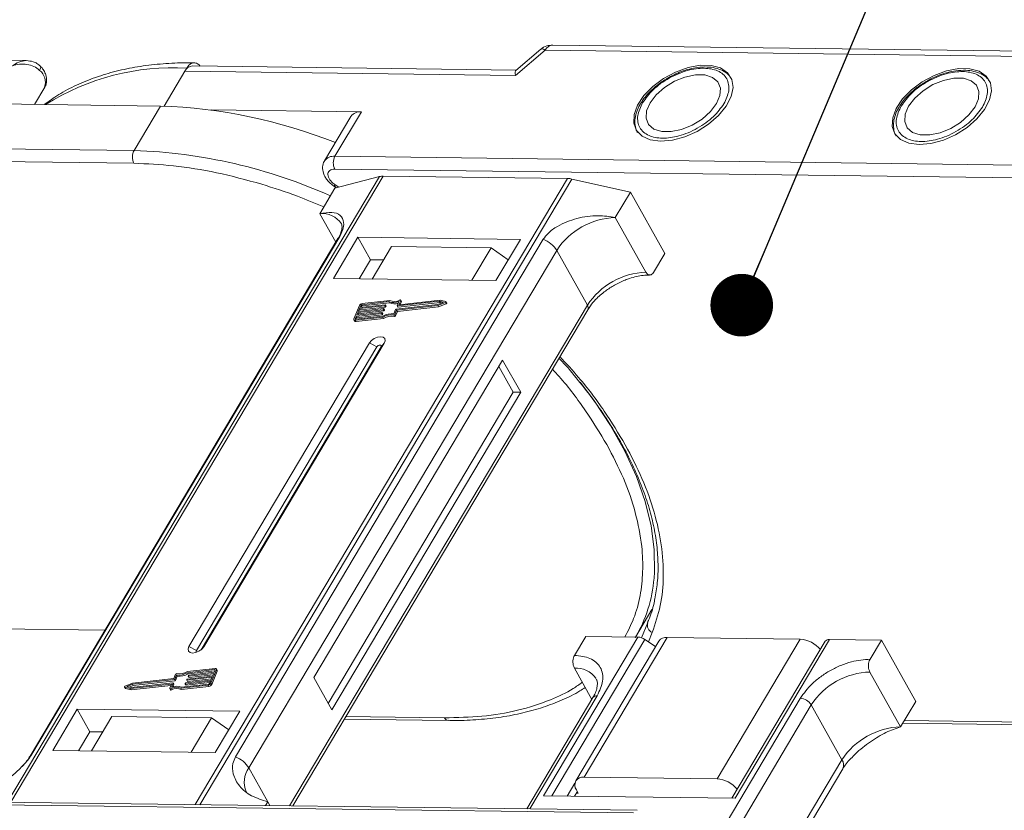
# Model space of a CAD drawing. Header units: millimetres. Extents: x -1595 to 486, y -108 to 1350.
# Tile 42 of 52: x -171 to -92, y 1202 to 1265. Entities that reach past the tile are written whole.
import ezdxf

# ---------------------------------------------------------------- set-up
doc = ezdxf.new("R2010")
doc.units = ezdxf.units.MM
doc.styles.get("Standard").update_dxf_attribs({"font": '仿宋_GB2312.ttf', "width": 0.8})
doc.dimstyles.new('ISO-25.1', dxfattribs={"dimtxt": 6, "dimasz": 5, "dimexe": 3.5, "dimexo": 0.625, "dimgap": 1.5, "dimtad": 1, "dimtoh": 1, "dimtxsty": 'Standard', "dimcen": 2.5, "dimadec": 0, "dimazin": 0, "dimtfac": 1, "dimtmove": 0, "dimatfit": 3, "dimfxl": 0, "dimarcsym": 0})

msp = doc.modelspace()

# ---------------------------------------------------------------- linework, layer by layer
at = {"color": 7, "linetype": 'Continuous', "lineweight": 15}
for p, q in [((-85.217, 1262.85), (-128.137, 1263.403)), ((-170.163, 1262.156), (-210.732, 1262.678)), ((-131.119, 1260.974), (-128.733, 1262.987)), ((-129.088, 1263.062), (-131.08, 1261.382)), ((-128.733, 1262.987), (-85.813, 1262.435)), ((-169.039, 1261.704), (-169.049, 1261.716)), ((-159.166, 1258.524), (-157.506, 1261.314)), ((-157.506, 1261.314), (-157.356, 1261.568)), ((-157.506, 1261.314), (-131.119, 1260.974)), ((-131.062, 1261.397), (-156.911, 1261.73)), ((-169.53, 1258.659), (-168.706, 1260.044)), ((-173.09, 1258.705), (-159.46, 1258.529)), ((-159.46, 1258.529), (-161.571, 1254.98)), ((-143.418, 1258.067), (-155.414, 1258.222)), ((-145.529, 1254.518), (-143.418, 1258.067)), ((-144.25, 1257.704), (-146.361, 1254.155)), ((-161.571, 1254.98), (-201.617, 1255.496)), ((-201.63, 1254.474), (-161.584, 1253.959)), ((-90.939, 1253.816), (-145.529, 1254.518)), ((-90.952, 1252.794), (-145.543, 1253.497)), ((-141.967, 1252.903), (-171.674, 1202.955)), ((-171.403, 1202.952), (-141.674, 1252.936)), ((-126.952, 1252.746), (-156.681, 1202.762)), ((-156.325, 1202.758), (-126.618, 1252.705)), ((-145.533, 1251.964), (-141.967, 1252.903)), ((-141.674, 1252.936), (-126.952, 1252.746)), ((-126.618, 1252.705), (-121.939, 1251.66)), ((-146.74, 1249.936), (-145.533, 1251.964)), ((-145.608, 1252.143), (-145.394, 1252)), ((-145.51, 1252.237), (-145.222, 1252.046)), ((-123.145, 1249.632), (-121.939, 1251.66)), ((-121.939, 1251.66), (-119.2, 1246.771)), ((-146.74, 1249.936), (-145.465, 1247.66)), ((-120.694, 1245.257), (-123.145, 1249.632)), ((-145.288, 1247.958), (-169.865, 1206.636)), ((-169.723, 1206.789), (-145.146, 1248.11)), ((-128.895, 1247.901), (-153.472, 1206.579)), ((-143.696, 1248.057), (-145.656, 1244.762)), ((-130.719, 1247.89), (-143.696, 1248.057)), ((-143.696, 1248.057), (-142.687, 1246.256)), ((-132.68, 1244.595), (-130.719, 1247.89)), ((-152.402, 1205.688), (-127.825, 1247.01)), ((-141.022, 1247.308), (-142.56, 1244.722)), ((-141.022, 1247.308), (-133.059, 1247.205)), ((-134.597, 1244.62), (-133.059, 1247.205)), ((-133.059, 1247.205), (-131.691, 1246.258)), ((-125.374, 1242.635), (-127.825, 1247.01)), ((-142.687, 1246.256), (-143.592, 1244.735)), ((-141.655, 1246.243), (-142.687, 1246.256)), ((-120.105, 1245.25), (-119.2, 1246.771)), ((-145.656, 1244.762), (-132.68, 1244.595)), ((-141.226, 1242.916), (-143.39, 1242.672)), ((-141.155, 1243.009), (-143.354, 1242.76)), ((-141.168, 1242.813), (-141.226, 1242.916)), ((-140.558, 1242.591), (-140.418, 1242.933)), ((-137.199, 1242.95), (-140.539, 1242.572)), ((-140.279, 1243.012), (-140.411, 1242.692)), ((-137.14, 1243.041), (-140.392, 1242.673)), ((-140.315, 1242.682), (-140.222, 1242.909)), ((-140.222, 1242.934), (-140.279, 1243.037)), ((-140.279, 1243.012), (-140.222, 1242.909)), ((-136.862, 1242.862), (-137.199, 1242.95)), ((-137.141, 1242.847), (-137.199, 1242.95)), ((-136.682, 1242.921), (-137.14, 1243.041)), ((-136.607, 1242.806), (-136.665, 1242.909)), ((-125.374, 1242.635), (-149.147, 1202.665)), ((-148.903, 1202.662), (-125.343, 1242.274)), ((-143.575, 1242.609), (-144.011, 1241.547)), ((-141.69, 1242.274), (-143.7, 1242.046)), ((-143.664, 1242.135), (-141.654, 1242.362)), ((-143.573, 1242.356), (-143.664, 1242.135)), ((-143.642, 1241.943), (-141.632, 1242.171)), ((-141.563, 1242.583), (-143.573, 1242.356)), ((-143.515, 1242.253), (-143.573, 1242.356)), ((-143.559, 1242.147), (-143.515, 1242.253)), ((-143.537, 1242.444), (-141.527, 1242.672)), ((-143.464, 1242.621), (-143.537, 1242.444)), ((-143.515, 1242.253), (-141.505, 1242.48)), ((-143.406, 1242.518), (-143.464, 1242.621)), ((-143.432, 1242.456), (-143.406, 1242.518)), ((-143.39, 1242.672), (-143.333, 1242.569)), ((-143.333, 1242.569), (-141.168, 1242.813)), ((-141.632, 1242.171), (-141.69, 1242.274)), ((-141.635, 1242.343), (-141.653, 1242.299)), ((-141.596, 1242.196), (-141.653, 1242.299)), ((-141.577, 1242.253), (-141.635, 1242.355)), ((-141.578, 1242.24), (-141.635, 1242.343)), ((-141.596, 1242.196), (-141.578, 1242.24)), ((-141.505, 1242.48), (-141.563, 1242.583)), ((-141.508, 1242.653), (-141.526, 1242.608)), ((-141.468, 1242.505), (-141.526, 1242.608)), ((-141.45, 1242.562), (-141.508, 1242.665)), ((-141.45, 1242.55), (-141.508, 1242.653)), ((-141.468, 1242.505), (-141.45, 1242.55)), ((-140.826, 1241.94), (-140.685, 1242.282)), ((-140.742, 1241.886), (-140.602, 1242.228)), ((-140.685, 1241.783), (-140.544, 1242.125)), ((-140.649, 1242.307), (-137.308, 1242.685)), ((-140.602, 1242.228), (-137.322, 1242.599)), ((-140.544, 1242.125), (-140.602, 1242.228)), ((-140.558, 1242.579), (-140.5, 1242.476)), ((-140.544, 1242.125), (-137.264, 1242.496)), ((-140.482, 1242.469), (-140.539, 1242.572)), ((-140.482, 1242.469), (-137.141, 1242.847)), ((-140.4, 1242.673), (-140.411, 1242.692)), ((-137.322, 1242.599), (-136.715, 1242.84)), ((-137.264, 1242.496), (-137.322, 1242.599)), ((-137.308, 1242.685), (-136.862, 1242.862)), ((-137.264, 1242.496), (-136.658, 1242.737)), ((-137.141, 1242.847), (-136.995, 1242.809)), ((-136.715, 1242.84), (-136.658, 1242.737)), ((-144.011, 1241.473), (-143.953, 1241.37)), ((-143.827, 1241.737), (-143.9, 1241.56)), ((-143.9, 1241.56), (-143.879, 1241.522)), ((-143.899, 1241.433), (-141.7, 1241.682)), ((-143.841, 1241.33), (-143.899, 1241.433)), ((-143.863, 1241.522), (-141.698, 1241.767)), ((-143.841, 1241.33), (-141.642, 1241.579)), ((-141.817, 1241.964), (-143.827, 1241.737)), ((-143.77, 1241.634), (-143.827, 1241.737)), ((-143.813, 1241.527), (-143.77, 1241.634)), ((-143.791, 1241.825), (-141.781, 1242.052)), ((-143.7, 1242.046), (-143.791, 1241.825)), ((-143.77, 1241.634), (-141.76, 1241.861)), ((-143.642, 1241.943), (-143.7, 1242.046)), ((-143.686, 1241.837), (-143.642, 1241.943)), ((-141.76, 1241.861), (-141.817, 1241.964)), ((-141.762, 1242.033), (-141.781, 1241.989)), ((-141.723, 1241.886), (-141.781, 1241.989)), ((-141.705, 1241.943), (-141.762, 1242.046)), ((-141.705, 1241.931), (-141.762, 1242.033)), ((-141.723, 1241.886), (-141.705, 1241.931)), ((-141.642, 1241.579), (-141.7, 1241.682)), ((-140.838, 1241.837), (-140.78, 1241.734)), ((-140.685, 1241.783), (-140.742, 1241.886)), ((-142.773, 1239.616), (-157.188, 1215.38)), ((-142.179, 1239.302), (-156.593, 1215.066)), ((-156.216, 1215.13), (-141.842, 1239.297)), ((-156.008, 1215.365), (-141.594, 1239.601)), ((-142.773, 1239.616), (-142.179, 1239.302)), ((-141.594, 1239.601), (-141.842, 1239.297)), ((-132.142, 1238.253), (-147.22, 1212.902)), ((-130.7, 1235.679), (-132.142, 1238.253)), ((-131.29, 1235.687), (-132.444, 1237.746)), ((-146.067, 1210.843), (-131.29, 1235.687)), ((-145.778, 1210.328), (-130.7, 1235.679)), ((-130.7, 1235.679), (-131.29, 1235.687)), ((-121.526, 1216.142), (-120.222, 1218.335)), ((-120.56, 1217.289), (-121.05, 1216.082)), ((-163.887, 1216.688), (-172.681, 1216.801)), ((-126.398, 1214.672), (-125.493, 1216.193)), ((-125.493, 1216.193), (-121.345, 1216.14)), ((-120.192, 1216.51), (-120.499, 1215.755)), ((-121.345, 1216.14), (-128.884, 1203.465)), ((-128.219, 1203.456), (-120.788, 1215.949)), ((-119.67, 1215.819), (-126.304, 1204.665)), ((-125.639, 1204.956), (-119.005, 1216.11)), ((-119.933, 1215.377), (-120.788, 1215.949)), ((-119.005, 1216.11), (-108.387, 1215.973)), ((-108.387, 1215.973), (-115.021, 1204.819)), ((-106.379, 1215.798), (-113.829, 1203.271)), ((-113.585, 1203.268), (-106.046, 1215.943)), ((-106.046, 1215.943), (-101.899, 1215.89)), ((-102.803, 1214.369), (-101.899, 1215.89)), ((-101.899, 1215.89), (-99.159, 1211)), ((-156.593, 1215.066), (-157.188, 1215.38)), ((-156.008, 1215.365), (-156.161, 1215.178)), ((-158.259, 1213.175), (-158.4, 1212.833)), ((-158.176, 1213.121), (-158.316, 1212.78)), ((-158.118, 1213.018), (-158.176, 1213.121)), ((-155.139, 1213.539), (-157.303, 1213.295)), ((-157.246, 1213.192), (-157.303, 1213.295)), ((-155.102, 1213.628), (-157.301, 1213.379)), ((-157.246, 1213.192), (-155.13, 1213.431)), ((-157.239, 1213.028), (-157.221, 1213.072)), ((-155.211, 1213.236), (-157.22, 1213.009)), ((-157.184, 1213.097), (-155.174, 1213.325)), ((-157.163, 1212.906), (-155.258, 1213.121)), ((-155.427, 1212.453), (-154.991, 1213.514)), ((-155.369, 1212.35), (-154.933, 1213.411)), ((-155.301, 1213.015), (-155.211, 1213.236)), ((-155.174, 1213.325), (-155.101, 1213.502)), ((-155.108, 1213.485), (-155.139, 1213.539)), ((-154.991, 1213.514), (-154.933, 1213.411)), ((-154.933, 1213.486), (-154.99, 1213.589)), ((-126.411, 1213.651), (-125.017, 1211.162)), ((-100.366, 1208.972), (-102.817, 1213.347)), ((-161.68, 1212.462), (-162.286, 1212.222)), ((-161.694, 1212.376), (-162.14, 1212.2)), ((-161.949, 1212.149), (-161.636, 1212.274)), ((-161.862, 1212.02), (-158.609, 1212.388)), ((-161.804, 1211.917), (-158.629, 1212.276)), ((-161.803, 1212.111), (-158.462, 1212.489)), ((-158.353, 1212.754), (-161.694, 1212.376)), ((-161.636, 1212.274), (-161.694, 1212.376)), ((-158.4, 1212.833), (-161.68, 1212.462)), ((-161.636, 1212.274), (-158.295, 1212.651)), ((-158.722, 1212.049), (-158.591, 1212.369)), ((-158.594, 1212.361), (-158.609, 1212.388)), ((-158.443, 1212.47), (-158.584, 1212.128)), ((-158.469, 1212.165), (-158.386, 1212.367)), ((-158.386, 1212.379), (-158.443, 1212.482)), ((-158.443, 1212.47), (-158.386, 1212.367)), ((-158.295, 1212.651), (-158.353, 1212.754)), ((-158.258, 1212.677), (-158.316, 1212.78)), ((-158.258, 1212.677), (-158.118, 1213.018)), ((-157.847, 1212.053), (-155.648, 1212.301)), ((-157.776, 1212.145), (-155.611, 1212.39)), ((-157.494, 1212.409), (-157.475, 1212.453)), ((-157.494, 1212.396), (-157.436, 1212.293)), ((-155.465, 1212.617), (-157.475, 1212.39)), ((-157.417, 1212.287), (-157.475, 1212.39)), ((-157.439, 1212.478), (-155.429, 1212.706)), ((-157.417, 1212.287), (-155.512, 1212.502)), ((-157.366, 1212.718), (-157.348, 1212.763)), ((-157.366, 1212.706), (-157.309, 1212.603)), ((-155.338, 1212.927), (-157.348, 1212.699)), ((-157.29, 1212.596), (-157.348, 1212.699)), ((-157.311, 1212.788), (-155.301, 1213.015)), ((-157.29, 1212.596), (-155.385, 1212.812)), ((-157.239, 1213.015), (-157.181, 1212.912)), ((-157.163, 1212.906), (-157.22, 1213.009)), ((-155.648, 1212.301), (-155.59, 1212.198)), ((-155.538, 1212.44), (-155.465, 1212.617)), ((-155.429, 1212.706), (-155.338, 1212.927)), ((-155.369, 1212.35), (-155.427, 1212.453)), ((-147.22, 1212.902), (-145.778, 1210.328)), ((-162.337, 1212.152), (-162.279, 1212.049)), ((-162.32, 1212.14), (-161.862, 1212.02)), ((-162.262, 1212.037), (-162.32, 1212.14)), ((-162.262, 1212.037), (-161.804, 1211.917)), ((-162.14, 1212.2), (-161.803, 1212.111)), ((-161.804, 1211.917), (-161.862, 1212.02)), ((-158.722, 1212.024), (-158.665, 1211.921)), ((-158.602, 1211.915), (-158.659, 1212.018)), ((-157.847, 1212.053), (-157.789, 1211.95)), ((-157.789, 1211.95), (-155.59, 1212.198)), ((-129.971, 1202.418), (-124.596, 1211.456)), ((-124.928, 1211.311), (-130.215, 1202.422)), ((-108.375, 1211.247), (-116.241, 1198.021)), ((-115.665, 1196.992), (-107.497, 1210.725)), ((-105.046, 1206.35), (-107.497, 1210.725)), ((-100.366, 1208.972), (-99.159, 1211)), ((-166.102, 1210.386), (-168.062, 1207.091)), ((-153.125, 1210.219), (-166.102, 1210.386)), ((-165.093, 1208.585), (-166.102, 1210.386)), ((-155.085, 1206.923), (-153.125, 1210.219)), ((-163.337, 1209.788), (-164.965, 1207.051)), ((-163.337, 1209.788), (-155.374, 1209.686)), ((-157.002, 1206.948), (-155.374, 1209.686)), ((-155.374, 1209.686), (-154.006, 1208.738)), ((-144.784, 1209.587), (-136.493, 1209.481)), ((-136.786, 1209.696), (-144.659, 1209.798)), ((-100.189, 1209.269), (-66.15, 1208.831)), ((-100.064, 1209.479), (-66.442, 1209.046)), ((-165.093, 1208.585), (-165.997, 1207.064)), ((-164.061, 1208.571), (-165.093, 1208.585)), ((-168.062, 1207.091), (-155.085, 1206.923)), ((-105.046, 1206.35), (-113.214, 1192.617)), ((-152.402, 1205.688), (-150.889, 1202.987)), ((-112.975, 1192.19), (-104.983, 1205.627)), ((-126.369, 1204.477), (-126.986, 1203.441)), ((-115.021, 1204.819), (-125.639, 1204.956)), ((-126.17, 1203.813), (-126.396, 1203.433)), ((-126.097, 1203.684), (-126.245, 1203.686)), ((-126.242, 1203.942), (-126.097, 1203.684)), ((-121.4, 1202.308), (-175.99, 1203.011)), ((-150.889, 1202.987), (-151.065, 1202.69)), ((-150.889, 1202.987), (-150.72, 1202.685)), ((-128.884, 1203.465), (-113.585, 1203.268)), ((-176.288, 1202.803), (-121.698, 1202.1))]:
    msp.add_line(p, q, dxfattribs=at)
at = {"color": 7, "linetype": 'Continuous', "lineweight": 15, "flags": 128}
for points in [[(-128.733, 1262.987), (-128.875, 1263.059), (-128.989, 1263.088), (-129.072, 1263.073), (-129.088, 1263.062)], [(-119.527, 1255.716), (-118.59, 1255.801), (-117.598, 1256.071), (-116.614, 1256.51), (-115.699, 1257.09), (-114.911, 1257.775), (-114.299, 1258.522), (-113.902, 1259.284), (-113.745, 1260.012), (-113.838, 1260.662), (-114.174, 1261.193), (-114.733, 1261.57), (-115.479, 1261.771), (-116.366, 1261.782), (-117.338, 1261.604), (-118.334, 1261.246), (-119.291, 1260.733), (-120.15, 1260.095), (-120.855, 1259.373), (-121.363, 1258.613), (-121.643, 1257.862), (-121.675, 1257.167), (-121.459, 1256.572), (-121.008, 1256.115), (-120.35, 1255.823), (-119.527, 1255.716)], [(-169.109, 1261.378), (-169.059, 1261.474), (-169.028, 1261.56), (-169.019, 1261.632), (-169.03, 1261.688), (-169.039, 1261.704)], [(-120.372, 1258.793), (-120.647, 1258.148), (-120.684, 1257.554), (-120.481, 1257.057), (-120.055, 1256.697), (-119.439, 1256.505), (-118.683, 1256.495), (-117.849, 1256.669), (-117.005, 1257.012), (-116.218, 1257.496), (-115.553, 1258.083), (-115.063, 1258.724), (-114.789, 1259.368), (-114.751, 1259.963), (-114.954, 1260.46), (-115.381, 1260.82), (-115.997, 1261.012), (-116.752, 1261.022), (-117.586, 1260.848), (-118.43, 1260.505), (-119.217, 1260.021), (-119.882, 1259.434), (-120.372, 1258.793)], [(-98.882, 1255.451), (-97.945, 1255.535), (-96.953, 1255.805), (-95.969, 1256.244), (-95.054, 1256.824), (-94.266, 1257.509), (-93.654, 1258.256), (-93.257, 1259.018), (-93.1, 1259.747), (-93.193, 1260.397), (-93.529, 1260.927), (-94.088, 1261.304), (-94.834, 1261.505), (-95.721, 1261.516), (-96.693, 1261.338), (-97.689, 1260.98), (-98.646, 1260.467), (-99.505, 1259.829), (-100.21, 1259.107), (-100.719, 1258.347), (-100.998, 1257.596), (-101.03, 1256.901), (-100.814, 1256.306), (-100.363, 1255.849), (-99.705, 1255.558), (-98.882, 1255.451)], [(-99.727, 1258.527), (-100.002, 1257.883), (-100.039, 1257.288), (-99.837, 1256.791), (-99.41, 1256.432), (-98.794, 1256.239), (-98.038, 1256.23), (-97.205, 1256.403), (-96.36, 1256.746), (-95.574, 1257.23), (-94.908, 1257.817), (-94.419, 1258.459), (-94.144, 1259.103), (-94.106, 1259.697), (-94.309, 1260.195), (-94.736, 1260.554), (-95.352, 1260.746), (-96.107, 1260.756), (-96.941, 1260.582), (-97.786, 1260.239), (-98.572, 1259.755), (-99.237, 1259.168), (-99.727, 1258.527)], [(-145.51, 1252.237), (-145.556, 1252.183), (-145.589, 1252.151), (-145.607, 1252.142), (-145.608, 1252.143)], [(-145.288, 1247.958), (-145.229, 1248.037), (-145.146, 1248.11)], [(-140.342, 1243.043), (-140.328, 1243.048), (-140.313, 1243.051), (-140.301, 1243.05), (-140.29, 1243.047), (-140.282, 1243.041), (-140.277, 1243.033), (-140.277, 1243.023), (-140.279, 1243.012)], [(-136.682, 1242.921), (-136.671, 1242.916), (-136.664, 1242.907), (-136.662, 1242.897), (-136.665, 1242.884), (-136.672, 1242.871), (-136.684, 1242.859), (-136.699, 1242.848), (-136.715, 1242.84)], [(-141.654, 1242.362), (-141.649, 1242.362), (-141.644, 1242.362), (-141.64, 1242.36), (-141.637, 1242.358), (-141.635, 1242.355), (-141.634, 1242.351), (-141.634, 1242.347), (-141.635, 1242.343)], [(-141.527, 1242.672), (-141.521, 1242.672), (-141.517, 1242.671), (-141.513, 1242.67), (-141.51, 1242.667), (-141.508, 1242.664), (-141.507, 1242.661), (-141.507, 1242.657), (-141.508, 1242.653)], [(-140.539, 1242.572), (-140.545, 1242.572), (-140.549, 1242.573), (-140.553, 1242.574), (-140.556, 1242.577), (-140.558, 1242.58), (-140.559, 1242.583), (-140.559, 1242.587), (-140.558, 1242.591)], [(-140.411, 1242.692), (-140.412, 1242.688), (-140.412, 1242.684), (-140.411, 1242.681), (-140.409, 1242.678), (-140.406, 1242.675), (-140.402, 1242.674), (-140.397, 1242.673), (-140.392, 1242.673)], [(-136.658, 1242.737), (-136.641, 1242.745), (-136.626, 1242.756), (-136.615, 1242.768), (-136.607, 1242.781), (-136.604, 1242.794), (-136.606, 1242.805), (-136.607, 1242.806)], [(-143.899, 1241.433), (-143.93, 1241.432), (-143.959, 1241.436), (-143.982, 1241.445), (-144.001, 1241.459), (-144.013, 1241.477), (-144.019, 1241.498), (-144.018, 1241.522), (-144.011, 1241.547)], [(-143.9, 1241.56), (-143.902, 1241.551), (-143.903, 1241.543), (-143.901, 1241.536), (-143.897, 1241.53), (-143.89, 1241.526), (-143.883, 1241.523), (-143.873, 1241.521), (-143.863, 1241.522)], [(-141.781, 1242.052), (-141.776, 1242.053), (-141.771, 1242.052), (-141.767, 1242.05), (-141.764, 1242.048), (-141.762, 1242.045), (-141.761, 1242.042), (-141.761, 1242.038), (-141.762, 1242.033)], [(-141.594, 1239.601), (-141.523, 1239.795), (-141.553, 1239.962), (-141.679, 1240.074), (-141.882, 1240.115), (-142.131, 1240.08), (-142.387, 1239.972), (-142.613, 1239.809), (-142.773, 1239.616)], [(-141.842, 1239.297), (-141.822, 1239.353), (-141.831, 1239.4), (-141.867, 1239.432), (-141.925, 1239.444), (-141.995, 1239.434), (-142.069, 1239.403), (-142.133, 1239.357), (-142.179, 1239.302)], [(-120.053, 1220.828), (-120.016, 1221.309), (-120.032, 1223.127), (-120.279, 1225.019), (-120.757, 1226.97), (-121.461, 1228.964), (-122.387, 1230.985), (-123.525, 1233.017), (-124.868, 1235.043), (-125.951, 1236.485)], [(-157.188, 1215.38), (-157.258, 1215.186), (-157.228, 1215.019), (-157.102, 1214.907), (-156.9, 1214.866), (-156.651, 1214.901), (-156.394, 1215.009), (-156.169, 1215.172), (-156.008, 1215.365)], [(-156.593, 1215.066), (-156.613, 1215.01), (-156.605, 1214.963), (-156.569, 1214.931), (-156.565, 1214.929)], [(-155.101, 1213.502), (-155.099, 1213.51), (-155.099, 1213.518), (-155.101, 1213.525), (-155.105, 1213.531), (-155.111, 1213.535), (-155.119, 1213.538), (-155.128, 1213.54), (-155.139, 1213.539)], [(-155.102, 1213.628), (-155.071, 1213.629), (-155.043, 1213.625), (-155.019, 1213.616), (-155.001, 1213.602), (-154.988, 1213.585), (-154.982, 1213.563), (-154.983, 1213.54), (-154.991, 1213.514)], [(-158.591, 1212.369), (-158.589, 1212.373), (-158.589, 1212.377), (-158.59, 1212.381), (-158.592, 1212.384), (-158.595, 1212.386), (-158.599, 1212.387), (-158.604, 1212.388), (-158.609, 1212.388)], [(-158.462, 1212.489), (-158.457, 1212.489), (-158.452, 1212.488), (-158.448, 1212.487), (-158.445, 1212.485), (-158.443, 1212.482), (-158.442, 1212.478), (-158.442, 1212.474), (-158.443, 1212.47)], [(-157.475, 1212.39), (-157.48, 1212.39), (-157.485, 1212.39), (-157.489, 1212.392), (-157.492, 1212.394), (-157.494, 1212.397), (-157.495, 1212.401), (-157.495, 1212.404), (-157.494, 1212.409)], [(-157.348, 1212.699), (-157.353, 1212.699), (-157.358, 1212.7), (-157.362, 1212.701), (-157.365, 1212.704), (-157.367, 1212.707), (-157.368, 1212.71), (-157.368, 1212.714), (-157.366, 1212.718)], [(-157.22, 1213.009), (-157.226, 1213.009), (-157.23, 1213.009), (-157.234, 1213.011), (-157.237, 1213.013), (-157.239, 1213.016), (-157.24, 1213.02), (-157.24, 1213.024), (-157.239, 1213.028)], [(-162.32, 1212.14), (-162.331, 1212.145), (-162.338, 1212.154), (-162.34, 1212.165), (-162.337, 1212.177), (-162.329, 1212.19), (-162.318, 1212.203), (-162.303, 1212.213), (-162.286, 1212.222)], [(-162.279, 1212.049), (-162.273, 1212.043), (-162.262, 1212.037)], [(-158.659, 1212.018), (-158.674, 1212.013), (-158.688, 1212.011), (-158.701, 1212.011), (-158.712, 1212.015), (-158.72, 1212.02), (-158.724, 1212.028), (-158.725, 1212.038), (-158.722, 1212.049)], [(-158.665, 1211.921), (-158.662, 1211.917), (-158.654, 1211.912), (-158.643, 1211.908), (-158.63, 1211.908), (-158.616, 1211.91), (-158.602, 1211.915)], [(-136.493, 1209.481), (-136.493, 1209.481), (-136.502, 1209.481)], [(-169.867, 1206.633), (-169.806, 1206.715), (-169.723, 1206.789)]]:
    msp.add_lwpolyline(points, dxfattribs=at)
at = {"color": 7, "linetype": 'Continuous', "lineweight": 15}
for centre, radius, start, end in [((-128.075, 1262.679), 0.727, 94.95278, 154.87747), ((-169.854, 1260.426), 1.209, 341.59357, 51.97131), ((-158.416, 1242.444), 19.153, 86.82522, 122.22108), ((-156.848, 1261.005), 0.727, 94.95278, 154.87747), ((-160.77, 1217.418), 41.132, 68.20245, 88.17534), ((-143.526, 1257.18), 0.894, 83.10581, 144.10352), ((-160.592, 1254.457), 1.11, 151.86538, 206.65442), ((-162.969, 1213.131), 41.873, 65.93013, 88.08672), ((-145.637, 1253.63), 0.895, 83.11605, 143.99419), ((-144.55, 1253.995), 1.11, 151.86538, 206.65442), ((-141.698, 1251.838), 1.098, 88.72031, 104.14409), ((-126.984, 1251.109), 1.638, 77.08998, 88.8989), ((-146.533, 1248.13), 1.817, 33.1952, 96.53301), ((-122.955, 1243.805), 5.83, 91.86957, 146.65022), ((-129.704, 1245.842), 2.213, 31.86898, 68.55124), ((-120.504, 1239.43), 5.83, 91.86957, 146.65022), ((-140.842, 1243.885), 1.042, 248.35959, 294.01857), ((-140.785, 1243.876), 0.943, 246.89164, 297.97103), ((-140.246, 1242.922), 0.0276, 333.09852, 26.5741), ((-143.321, 1242.475), 0.287, 96.59253, 152.29321), ((-143.379, 1242.577), 0.0955, 96.59253, 152.29321), ((-143.322, 1242.474), 0.0955, 96.59253, 152.29321), ((-141.696, 1242.321), 0.0478, 276.59253, 332.29321), ((-141.638, 1242.218), 0.0478, 276.59253, 332.29321), ((-141.59, 1242.246), 0.0138, 333.02121, 26.65141), ((-141.568, 1242.631), 0.0478, 276.59253, 332.29321), ((-141.511, 1242.528), 0.0478, 276.59253, 332.29321), ((-141.463, 1242.556), 0.0138, 333.02121, 26.65141), ((-140.794, 1243.732), 0.991, 247.84687, 288.77105), ((-140.643, 1242.26), 0.0478, 96.59253, 152.29321), ((-140.486, 1242.487), 0.0183, 217.91724, 283.38081), ((-125.653, 1242.429), 0.346, 333.31625, 36.51573), ((-143.867, 1241.437), 0.11, 217.91724, 283.38081), ((-141.823, 1242.011), 0.0478, 276.59253, 332.29321), ((-141.765, 1241.909), 0.0478, 276.59253, 332.29321), ((-141.717, 1241.937), 0.0138, 333.02121, 26.65141), ((-141.078, 1240.695), 1.167, 78.13867, 122.23452), ((-141.009, 1240.577), 1.375, 82.36132, 120.10827), ((-141.02, 1240.592), 1.167, 78.13867, 122.23452), ((-140.823, 1241.926), 0.0903, 260.49805, 333.59787), ((-140.765, 1241.823), 0.0903, 260.49805, 333.59787), ((-131.237, 1221.771), 11.224, 329.554, 355.17808), ((-119.947, 1217.102), 0.641, 163.01284, 247.53034), ((-121.401, 1215.072), 1.07, 55.09609, 87.03844), ((-119.085, 1215.388), 0.727, 83.64232, 143.56702), ((-108.533, 1213.713), 2.265, 38.96349, 86.31219), ((-106.09, 1215.589), 0.357, 83.01375, 144.19559), ((-158.178, 1213.135), 0.0903, 80.49805, 153.59787), ((-157.993, 1214.484), 1.375, 262.36132, 300.10827), ((-157.924, 1214.366), 1.167, 258.13867, 302.23452), ((-157.935, 1214.381), 1.375, 262.36132, 300.10827), ((-157.179, 1213.05), 0.0478, 96.59253, 152.29321), ((-155.007, 1213.449), 0.0826, 333.02121, 26.65141), ((-126.249, 1211.748), 1.91, 35.13686, 94.86934), ((-102.626, 1207.52), 5.83, 91.86957, 146.65022), ((-158.398, 1212.373), 0.0138, 333.02121, 26.65141), ((-158.358, 1212.802), 0.0478, 276.59253, 332.29321), ((-158.301, 1212.699), 0.0478, 276.59253, 332.29321), ((-157.433, 1212.431), 0.0478, 96.59253, 152.29321), ((-157.421, 1212.305), 0.0183, 217.91724, 283.38081), ((-157.306, 1212.74), 0.0478, 96.59253, 152.29321), ((-157.294, 1212.614), 0.0183, 217.91724, 283.38081), ((-157.167, 1212.924), 0.0183, 217.91724, 283.38081), ((-155.681, 1212.586), 0.287, 276.59253, 332.29321), ((-155.622, 1212.485), 0.0955, 276.59253, 332.29321), ((-155.623, 1212.483), 0.287, 276.59253, 332.29321), ((-158.217, 1211.185), 0.943, 66.89164, 117.97103), ((-158.159, 1211.082), 0.943, 66.89164, 117.97103), ((-158.16, 1211.177), 1.042, 68.35959, 114.01857), ((-124.636, 1211.095), 0.363, 83.64232, 143.56702), ((-108.44, 1210.139), 1.11, 31.86538, 86.65442), ((-136.45, 1209.844), 0.367, 203.79329, 261.81678), ((-100.175, 1203.145), 5.83, 91.86957, 146.65022), ((-154.281, 1204.52), 2.213, 31.86898, 68.55124), ((-105.602, 1205.938), 0.692, 333.28972, 36.54225), ((-150.865, 1204.557), 1.909, 143.64522, 203.44279), ((-125.748, 1204.334), 0.631, 80.05661, 218.47393), ((-115.167, 1202.559), 2.265, 38.96349, 86.31219)]:
    msp.add_arc(centre, radius, start, end, dxfattribs=at)
msp.add_ellipse((-130.542, 1259.945), major_axis=(-0.519, 1.448), ratio=0.194651, start_param=0.072436, end_param=0.712881, dxfattribs=at)
for points, knots in [([(-128.136, 1263.394), (-128.299, 1263.381), (-128.632, 1263.354), (-128.967, 1263.2), (-129.083, 1263.063), (-129.089, 1263.056)], [0, 0, 0, 0, 0.477333, 0.976274, 1, 1, 1, 1]), ([(-171.281, 1261.747), (-171.109, 1261.861), (-170.766, 1262.087), (-170.392, 1262.133), (-170.206, 1262.155)], [0, 0, 0, 0, 0.502449, 1, 1, 1, 1]), ([(-169.109, 1261.378), (-169.255, 1261.496), (-169.546, 1261.732), (-170.126, 1261.876), (-170.721, 1261.892), (-171.094, 1261.795), (-171.281, 1261.747)], [0, 0, 0, 0, 0.2498135, 0.4993654, 0.7486919, 1, 1, 1, 1]), ([(-169.039, 1261.704), (-169.129, 1261.786), (-169.3, 1261.94), (-169.686, 1262.113), (-169.979, 1262.139), (-170.163, 1262.156)], [0, 0, 0, 0, 0.289669, 0.551579, 1, 1, 1, 1]), ([(-156.752, 1261.968), (-157.041, 1261.975), (-157.977, 1261.998), (-159.495, 1261.903), (-161.299, 1261.685), (-163.02, 1261.329), (-164.653, 1260.842), (-166.184, 1260.218), (-167.564, 1259.498), (-168.363, 1258.921), (-168.741, 1258.649)], [0, 0, 0, 0, 0.059989, 0.194504, 0.329686, 0.465472, 0.601858, 0.738892, 0.876698, 1, 1, 1, 1]), ([(-157.356, 1261.568), (-157.281, 1261.67), (-157.133, 1261.875), (-156.852, 1262.003), (-156.572, 1261.966), (-156.381, 1261.847), (-156.302, 1261.732), (-156.295, 1261.722)], [0, 0, 0, 0, 0.243669, 0.487338, 0.731008, 0.974677, 1, 1, 1, 1]), ([(-168.718, 1260.043), (-168.706, 1260.056), (-168.593, 1260.187), (-168.531, 1260.544), (-168.58, 1260.985), (-168.757, 1261.35), (-168.915, 1261.582), (-169.027, 1261.686), (-169.054, 1261.711)], [0, 0, 0, 0, 0.029222, 0.287152, 0.556623, 0.766593, 0.943898, 1, 1, 1, 1]), ([(-120.962, 1258.8), (-120.71, 1259.15), (-120.322, 1259.689), (-119.532, 1260.333), (-118.848, 1260.774), (-118.112, 1261.13), (-117.157, 1261.457), (-116.019, 1261.614), (-115.085, 1261.43), (-114.53, 1261.083), (-114.226, 1260.715), (-114.072, 1260.263), (-114.054, 1259.608), (-114.308, 1259.068), (-114.474, 1258.717)], [0, 0, 0, 0, 0.119728, 0.18418, 0.25, 0.31582, 0.380272, 0.5, 0.619728, 0.68418, 0.75, 0.81582, 0.880272, 1, 1, 1, 1]), ([(-113.959, 1260.826), (-113.999, 1260.887), (-114.146, 1261.113), (-114.563, 1261.371), (-115.146, 1261.585), (-115.829, 1261.67), (-116.528, 1261.633), (-117.182, 1261.504), (-117.755, 1261.33), (-118.31, 1261.113), (-118.683, 1260.917), (-118.871, 1260.818)], [0, 0, 0, 0, 0.0521494, 0.1919106, 0.3278351, 0.4557149, 0.6006988, 0.7117557, 0.7988892, 0.898261, 1, 1, 1, 1]), ([(-100.317, 1258.534), (-100.065, 1258.885), (-99.677, 1259.423), (-98.887, 1260.068), (-98.203, 1260.508), (-97.467, 1260.864), (-96.512, 1261.191), (-95.374, 1261.349), (-94.44, 1261.164), (-93.885, 1260.818), (-93.581, 1260.449), (-93.427, 1259.997), (-93.409, 1259.343), (-93.663, 1258.802), (-93.829, 1258.451)], [0, 0, 0, 0, 0.119728, 0.18418, 0.25, 0.31582, 0.380272, 0.5, 0.619728, 0.68418, 0.75, 0.81582, 0.880272, 1, 1, 1, 1]), ([(-93.315, 1260.56), (-93.354, 1260.622), (-93.501, 1260.848), (-93.919, 1261.106), (-94.501, 1261.32), (-95.184, 1261.404), (-95.883, 1261.367), (-96.537, 1261.238), (-97.11, 1261.065), (-97.666, 1260.848), (-98.038, 1260.651), (-98.226, 1260.552)], [0, 0, 0, 0, 0.0521494, 0.1919106, 0.3278351, 0.4557149, 0.6006988, 0.7117557, 0.7988892, 0.898261, 1, 1, 1, 1]), ([(-118.871, 1260.818), (-119.158, 1260.642), (-119.56, 1260.396), (-120.083, 1259.97), (-120.48, 1259.59), (-120.834, 1259.185), (-120.997, 1258.922), (-121.06, 1258.82)], [0, 0, 0, 0, 0.317724, 0.445326, 0.654176, 0.866038, 1, 1, 1, 1]), ([(-98.226, 1260.552), (-98.513, 1260.376), (-98.915, 1260.131), (-99.438, 1259.704), (-99.835, 1259.325), (-100.189, 1258.919), (-100.352, 1258.656), (-100.415, 1258.554)], [0, 0, 0, 0, 0.317724, 0.445326, 0.654176, 0.866038, 1, 1, 1, 1]), ([(-121.06, 1258.82), (-121.105, 1258.752), (-121.267, 1258.512), (-121.446, 1258.085), (-121.585, 1257.542), (-121.577, 1257.005), (-121.504, 1256.614), (-121.381, 1256.447), (-121.364, 1256.425)], [0, 0, 0, 0, 0.081798, 0.292125, 0.507678, 0.729974, 0.964839, 1, 1, 1, 1]), ([(-114.474, 1258.717), (-114.725, 1258.366), (-115.113, 1257.828), (-115.904, 1257.184), (-116.588, 1256.743), (-117.323, 1256.387), (-118.279, 1256.06), (-119.416, 1255.903), (-120.351, 1256.087), (-120.905, 1256.433), (-121.21, 1256.802), (-121.363, 1257.254), (-121.381, 1257.908), (-121.127, 1258.449), (-120.962, 1258.8)], [0, 0, 0, 0, 0.119728, 0.18418, 0.25, 0.31582, 0.380272, 0.5, 0.619728, 0.68418, 0.75, 0.81582, 0.880272, 1, 1, 1, 1]), ([(-100.415, 1258.554), (-100.46, 1258.487), (-100.622, 1258.246), (-100.801, 1257.819), (-100.941, 1257.277), (-100.932, 1256.739), (-100.859, 1256.348), (-100.736, 1256.181), (-100.72, 1256.159)], [0, 0, 0, 0, 0.081798, 0.292125, 0.507678, 0.729974, 0.964839, 1, 1, 1, 1]), ([(-93.829, 1258.451), (-94.081, 1258.101), (-94.468, 1257.562), (-95.259, 1256.918), (-95.943, 1256.477), (-96.678, 1256.122), (-97.634, 1255.794), (-98.771, 1255.637), (-99.706, 1255.821), (-100.261, 1256.168), (-100.565, 1256.537), (-100.718, 1256.988), (-100.737, 1257.643), (-100.482, 1258.183), (-100.317, 1258.534)], [0, 0, 0, 0, 0.119728, 0.18418, 0.25, 0.31582, 0.380272, 0.5, 0.619728, 0.68418, 0.75, 0.81582, 0.880272, 1, 1, 1, 1]), ([(-161.584, 1253.959), (-160.535, 1253.914), (-158.405, 1253.822), (-154.968, 1253.252), (-151.648, 1252.404), (-148.771, 1251.458), (-147.122, 1250.766), (-146.421, 1250.472)], [0, 0, 0, 0, 0.220576, 0.447993, 0.68181, 0.864583, 1, 1, 1, 1]), ([(-146.353, 1254.151), (-146.364, 1254.14), (-146.476, 1254.01), (-146.536, 1253.654), (-146.486, 1253.215), (-146.313, 1252.847), (-146.089, 1252.545), (-145.82, 1252.283), (-145.601, 1252.14), (-145.498, 1252.073)], [0, 0, 0, 0, 0.019311, 0.213059, 0.415477, 0.573199, 0.706385, 0.861888, 1, 1, 1, 1]), ([(-145.543, 1253.497), (-145.621, 1253.492), (-145.782, 1253.482), (-145.962, 1253.39), (-146.074, 1253.248), (-146.107, 1253.066), (-146.064, 1252.857), (-145.942, 1252.634), (-145.754, 1252.417), (-145.59, 1252.296), (-145.51, 1252.237)], [0, 0, 0, 0, 0.122452, 0.25, 0.377548, 0.5, 0.622452, 0.75, 0.877548, 1, 1, 1, 1]), ([(-145.146, 1248.11), (-145.061, 1248.277), (-144.841, 1248.707), (-144.797, 1249.327), (-145.065, 1249.853), (-145.723, 1250.119), (-146.399, 1249.997), (-146.74, 1249.936)], [0, 0, 0, 0, 0.111335, 0.286497, 0.521289, 0.758582, 1, 1, 1, 1]), ([(-123.145, 1249.632), (-123.599, 1249.701), (-124.582, 1249.849), (-126.223, 1249.615), (-127.595, 1249.069), (-128.493, 1248.45), (-128.779, 1248.06), (-128.895, 1247.901)], [0, 0, 0, 0, 0.222481, 0.483081, 0.73977, 0.893878, 1, 1, 1, 1]), ([(-145.014, 1249.127), (-145.013, 1249.127), (-144.982, 1249.089), (-144.969, 1249.019), (-144.959, 1248.776), (-145.05, 1248.437), (-145.164, 1248.148), (-145.281, 1247.976), (-145.294, 1247.956)], [0, 0, 0, 0, 0.005744, 0.306611, 0.531667, 0.753453, 0.971797, 1, 1, 1, 1]), ([(-123.199, 1244.239), (-122.919, 1244.383), (-122.526, 1244.584), (-121.937, 1244.796), (-121.449, 1244.932), (-120.901, 1245.029), (-120.57, 1245.037), (-120.402, 1245.041)], [0, 0, 0, 0, 0.294099, 0.412703, 0.605791, 0.800293, 1, 1, 1, 1]), ([(-120.105, 1245.25), (-120.142, 1245.198), (-120.216, 1245.096), (-120.356, 1245.032), (-120.497, 1245.048), (-120.614, 1245.132), (-120.672, 1245.222), (-120.694, 1245.257)], [0, 0, 0, 0, 0.214694, 0.429388, 0.644082, 0.858775, 1, 1, 1, 1]), ([(-125.333, 1242.275), (-125.27, 1242.379), (-125.111, 1242.645), (-124.767, 1243.043), (-124.354, 1243.437), (-123.856, 1243.84), (-123.45, 1244.087), (-123.199, 1244.239)], [0, 0, 0, 0, 0.149323, 0.380846, 0.555425, 0.724977, 1, 1, 1, 1]), ([(-127.641, 1238.41), (-127.516, 1238.276), (-126.909, 1237.629), (-125.922, 1236.432), (-124.691, 1234.824), (-123.583, 1233.189), (-122.6, 1231.542), (-121.751, 1229.892), (-121.043, 1228.251), (-120.481, 1226.626), (-120.068, 1225.028), (-119.808, 1223.46), (-119.709, 1221.933), (-119.755, 1220.496), (-119.917, 1219.61), (-119.994, 1219.189)], [0, 0, 0, 0, 0.02058, 0.099905, 0.180026, 0.260734, 0.341887, 0.423402, 0.505249, 0.587449, 0.670088, 0.75333, 0.837427, 0.922737, 1, 1, 1, 1]), ([(-127.57, 1238.53), (-127.063, 1237.98), (-125.754, 1236.561), (-123.976, 1234.192), (-122.888, 1232.383), (-122.346, 1231.482)], [0, 0, 0, 0, 0.240975, 0.622109, 1, 1, 1, 1]), ([(-128.172, 1237.517), (-127.991, 1237.324), (-126.981, 1236.247), (-125.474, 1234.224), (-124.366, 1232.4), (-123.821, 1231.501)], [0, 0, 0, 0, 0.099738, 0.556742, 1, 1, 1, 1]), ([(-123.821, 1231.501), (-123.353, 1230.602), (-122.404, 1228.776), (-121.478, 1226.044), (-120.997, 1223.552), (-120.911, 1221.339), (-121.129, 1219.412), (-121.594, 1217.66), (-122.132, 1216.633), (-122.384, 1216.153)], [0, 0, 0, 0, 0.1578097, 0.3205134, 0.4877964, 0.6185602, 0.7493399, 0.8828861, 1, 1, 1, 1]), ([(-122.346, 1231.482), (-121.876, 1230.581), (-120.931, 1228.772), (-119.986, 1226.091), (-119.407, 1223.474), (-119.25, 1220.974), (-119.47, 1218.62), (-119.952, 1217.211), (-120.192, 1216.51)], [0, 0, 0, 0, 0.165339, 0.332097, 0.5, 0.667888, 0.834653, 1, 1, 1, 1]), ([(-119.994, 1219.189), (-120.003, 1219.135), (-120.086, 1218.589), (-120.276, 1217.954), (-120.525, 1217.412), (-120.577, 1217.299)], [0, 0, 0, 0, 0.079483, 0.808447, 1, 1, 1, 1]), ([(-126.398, 1214.672), (-126.428, 1214.61), (-126.49, 1214.484), (-126.53, 1214.244), (-126.525, 1213.998), (-126.481, 1213.793), (-126.431, 1213.691), (-126.411, 1213.651)], [0, 0, 0, 0, 0.214694, 0.429388, 0.644082, 0.858775, 1, 1, 1, 1]), ([(-124.596, 1211.456), (-124.408, 1211.855), (-124.119, 1212.47), (-124.14, 1213.213), (-124.314, 1213.727), (-124.661, 1214.144), (-125.284, 1214.55), (-125.959, 1214.624), (-126.398, 1214.672)], [0, 0, 0, 0, 0.239457, 0.368361, 0.5, 0.631639, 0.760543, 1, 1, 1, 1]), ([(-102.803, 1214.369), (-103.292, 1214.332), (-104.045, 1214.276), (-105.138, 1213.892), (-105.972, 1213.491), (-106.749, 1212.989), (-107.648, 1212.258), (-108.088, 1211.645), (-108.375, 1211.247)], [0, 0, 0, 0, 0.239457, 0.368361, 0.5, 0.631639, 0.760543, 1, 1, 1, 1]), ([(-102.817, 1213.347), (-102.846, 1213.411), (-102.904, 1213.537), (-102.938, 1213.779), (-102.927, 1214.024), (-102.877, 1214.228), (-102.824, 1214.329), (-102.803, 1214.369)], [0, 0, 0, 0, 0.214694, 0.429388, 0.644082, 0.858775, 1, 1, 1, 1]), ([(-125.783, 1212.53), (-126.02, 1212.358), (-126.773, 1211.811), (-128.464, 1211.019), (-130.87, 1210.241), (-133.715, 1209.753), (-135.773, 1209.715), (-136.786, 1209.696)], [0, 0, 0, 0, 0.088379, 0.281114, 0.527625, 0.767419, 1, 1, 1, 1]), ([(-124.7, 1212.836), (-124.662, 1212.771), (-124.58, 1212.629), (-124.562, 1212.316), (-124.643, 1211.91), (-124.773, 1211.564), (-124.908, 1211.357), (-124.939, 1211.31)], [0, 0, 0, 0, 0.209538, 0.461851, 0.698708, 0.93023, 1, 1, 1, 1]), ([(-136.5, 1209.494), (-136.305, 1209.488), (-135.462, 1209.461), (-134.037, 1209.539), (-132.235, 1209.732), (-130.519, 1210.062), (-128.889, 1210.515), (-127.369, 1211.107), (-126.25, 1211.64), (-125.687, 1212.017), (-125.548, 1212.11)], [0, 0, 0, 0, 0.044979, 0.193875, 0.343478, 0.493769, 0.644816, 0.79677, 0.949881, 1, 1, 1, 1]), ([(-104.335, 1206.434), (-104.215, 1206.562), (-103.755, 1207.059), (-102.769, 1207.811), (-101.505, 1208.589), (-100.748, 1208.844), (-100.366, 1208.972)], [0, 0, 0, 0, 0.1030121, 0.3981834, 0.6964992, 1, 1, 1, 1]), ([(-174.483, 1203.29), (-174.133, 1203.407), (-173.374, 1203.659), (-172.048, 1204.456), (-170.897, 1205.394), (-170.109, 1206.212), (-169.835, 1206.621), (-169.723, 1206.789)], [0, 0, 0, 0, 0.222481, 0.483081, 0.73977, 0.893878, 1, 1, 1, 1]), ([(-169.871, 1206.634), (-169.95, 1206.507), (-170.119, 1206.233), (-170.384, 1205.947), (-170.525, 1205.794)], [0, 0, 0, 0, 0.4676766, 1, 1, 1, 1]), ([(-153.472, 1206.579), (-153.552, 1206.403), (-153.759, 1205.95), (-153.684, 1205.116), (-153.2, 1204.206), (-152.241, 1203.403), (-151.342, 1203.126), (-150.889, 1202.987)], [0, 0, 0, 0, 0.111335, 0.286497, 0.521289, 0.758582, 1, 1, 1, 1]), ([(-104.978, 1205.628), (-104.899, 1205.756), (-104.735, 1206.022), (-104.478, 1206.3), (-104.344, 1206.444)], [0, 0, 0, 0, 0.481453, 1, 1, 1, 1])]:
    msp.add_open_spline(points, degree=3, knots=knots, dxfattribs=at)

# ---------------------------------------------------------------- leaders
at = {"color": 5, "lineweight": 9}
msp.add_leader([(-113.05, 1242.634), (-93.565, 1288.827), (-80.486, 1288.827)], dimstyle='ISO-25.1', override={"dimgap": 1.5, "dimtad": 0, "dimldrblk": 'Dot'}, dxfattribs=at)

doc.saveas('drawing.dxf')
